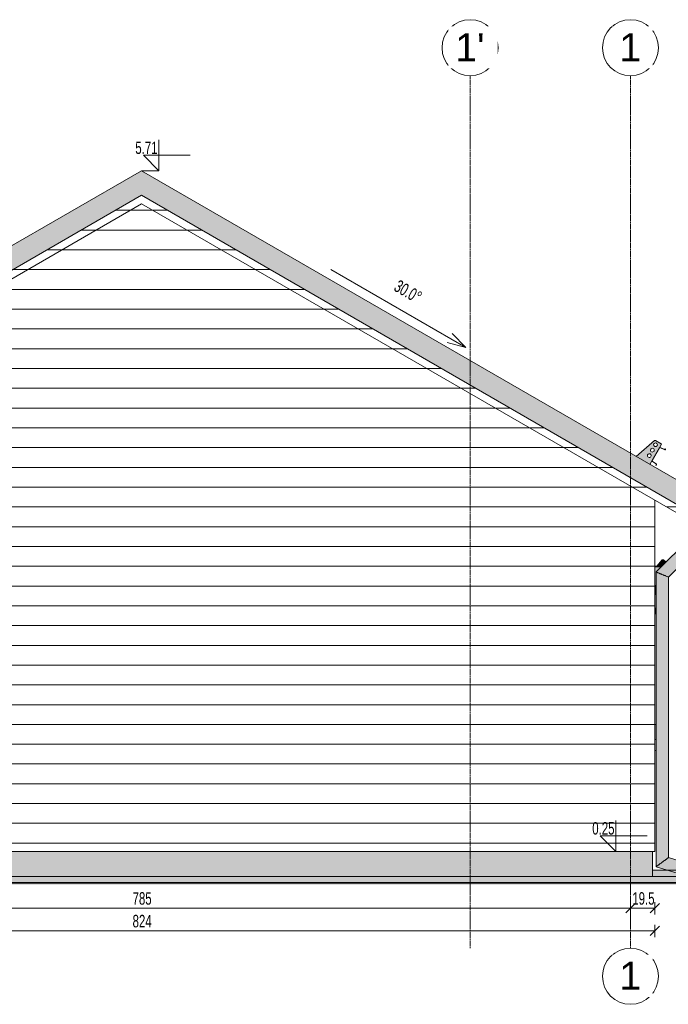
# Model space of a CAD drawing. Header units: centimetres. Extents: x 63272 to 70946, y -123 to 53714.
# Tile 21 of 50: x 67975 to 68495, y -98 to 693. Entities that reach past the tile are written whole.
import ezdxf

# ---------------------------------------------------------------- set-up
doc = ezdxf.new("R2010")
doc.units = ezdxf.units.CM
doc.linetypes.add('Linia siatki', pattern=[2.2225, 1.27, -0.3175, 0.3175, -0.3175])
for name, color, linetype, lineweight in [('A-ANNO-DIMS', 7, 'Continuous', 5), ('A-ANNO-DIMS-50', 7, 'Continuous', 5), ('A-FLOR', 7, 'Continuous', 5), ('A-GENM', 7, 'Continuous', 5), ('A-GLAZ', 7, 'Continuous', 5), ('A-ROOF', 7, 'Continuous', 5), ('A-ROOF-OTLN', 7, 'Continuous', 5), ('A-ROOF-PATT', 7, 'Continuous', 5), ('A-WALL', 7, 'Continuous', 5), ('A-WALL-PATT', 7, 'Continuous', 5), ('C-TOPO', 7, 'Continuous', 5), ('G-ANNO-DIMS', 7, 'Continuous', 5), ('Ochrona przeciwpożarowa', 7, 'Continuous', 5), ('P-PIPE', 7, 'Continuous', 5), ('S-GRID', 7, 'Continuous', 5), ('S-GRID-IDEN', 7, 'Continuous', 5)]:
    doc.layers.add(name, color=color, linetype=linetype, lineweight=lineweight)
doc.styles.add('Arial', font='arial.ttf', dxfattribs={"height": 22.5})
doc.styles.add('Arial Narrow', font='ARIALN.TTF', dxfattribs={"width": 0.8, "height": 10})
doc.dimstyles.new('standard_wielkość_otworów', dxfattribs={"dimscale": 30.48, "dimtxt": 10.23431, "dimasz": 0.246063, "dimexe": 0.164042, "dimexo": 0.0625, "dimgap": 0, "dimtad": 1, "dimdec": 1, "dimrnd": 0.5, "dimdsep": 46, "dimtxsty": 'Arial Narrow', "dimblk1": 'OBLIQUE', "dimblk2": 'OBLIQUE', "dimsah": 1, "dimcen": 0.09, "dimazin": 0, "dimtfac": 1, "dimtdec": 4, "dimtix": 1, "dimtmove": 0, "dimatfit": 3, "dimfxl": 0.164042, "dimfxlon": 1, "dimtvp": 1, "dimtolj": 1, "dimtzin": 0, "dimarcsym": 2})
pattern_1 = [(0, (67911.343, 0), (0, 15.875), [])]

# ---------------------------------------------------------------- blocks, each defined once
blk = doc.blocks.new('Construction_Roof-Accessories_Lindab_KOTEGL - Construction_Roof-Accessories_Lindab_KOTEGL-9237833-Elewacja w osi A - Zachodnia')
at = {"layer": 'A-GENM', "true_color": 0x383e42}
h = blk.add_hatch(color=250, dxfattribs=at)
h.paths.add_polyline_path([(-65512, 335.83), (-65502.84, 351.73), (-65502.84, 351.9), (-65502.97, 352.21), (-65503.07, 352.29), (-65507.72, 354.95), (-65507.99, 355.03), (-65508.32, 354.95), (-65508.46, 354.86), (-65523.02, 342.2), (-65513.77, 336.86)])
h.paths.add_polyline_path([(-65512.5, 341.37), (-65512.89, 341.41), (-65513.26, 341.54), (-65513.57, 341.77), (-65513.88, 342.2), (-65514.01, 342.59), (-65514.05, 342.82), (-65513.95, 343.36), (-65513.87, 343.57), (-65513.65, 343.89), (-65513.34, 344.14), (-65512.99, 344.3), (-65512.6, 344.37), (-65512.14, 344.3), (-65511.84, 344.19), (-65511.53, 343.96), (-65511.23, 343.55), (-65511.09, 343.14), (-65511.05, 342.92), (-65511.09, 342.53), (-65511.23, 342.16), (-65511.45, 341.84), (-65511.92, 341.52), (-65512.27, 341.41)])
h.paths.add_polyline_path([(-65510, 345.7), (-65510.46, 345.76), (-65510.83, 345.92), (-65511.13, 346.17), (-65511.32, 346.4), (-65511.51, 346.92), (-65511.55, 347.15), (-65511.51, 347.54), (-65511.37, 347.9), (-65511.15, 348.22), (-65510.85, 348.47), (-65510.49, 348.63), (-65510.1, 348.7), (-65509.64, 348.63), (-65509.35, 348.52), (-65508.98, 348.24), (-65508.73, 347.88), (-65508.59, 347.48), (-65508.55, 347.25), (-65508.59, 346.86), (-65508.73, 346.49), (-65508.95, 346.17), (-65509.26, 345.92), (-65509.68, 345.75)])
h.paths.add_polyline_path([(-65507.5, 350.03), (-65507.96, 350.09), (-65508.25, 350.2), (-65508.57, 350.43), (-65508.82, 350.73), (-65509.01, 351.25), (-65509.05, 351.5), (-65509.01, 351.86), (-65508.87, 352.23), (-65508.64, 352.56), (-65508.34, 352.8), (-65507.83, 352.99), (-65507.43, 353.01), (-65507.21, 352.99), (-65506.84, 352.85), (-65506.53, 352.62), (-65506.23, 352.21), (-65506.11, 351.96), (-65506.05, 351.55), (-65506.09, 351.19), (-65506.23, 350.82), (-65506.45, 350.5), (-65506.76, 350.25), (-65507.32, 350.06), (-65507.43, 350.04)])
at = {"layer": 'A-GENM', "color": 250, "true_color": 0x2a2a2a}
for p, q in [((-65508.46, 354.86), (-65523.02, 342.2)), ((-65512, 335.83), (-65502.89, 351.61)), ((-65503.07, 352.29), (-65507.65, 354.93))]:
    blk.add_line(p, q, dxfattribs=at)
for centre, radius, start, end in [((-65510.05, 347.2), 1.5, 61.96, 241.96), ((-65510.05, 347.2), 1.5, 241.96, 61.96), ((-65507.55, 351.52), 1.5, 61.96, 241.96), ((-65508, 354.33), 0.701, 59.99506, 131), ((-65507.55, 351.52), 1.5, 241.96, 61.96), ((-65508, 354.33), 0.701, 59.99506, 88.39704), ((-65503.32, 351.86), 0.5, 330, 59.99506), ((-65503.32, 351.86), 0.5, 359.99835, 44.99588), ((-65512.55, 342.87), 1.5, 61.96, 241.96), ((-65512.55, 342.87), 1.5, 241.96, 61.96)]:
    blk.add_arc(centre, radius, start, end, dxfattribs=at)
blk = doc.blocks.new('Construction_Roof-Accessories_Lindab_KOTEGL - Construction_Roof-Accessories_Lindab_KOTEGL-V11-Elewacja w osi A - Zachodnia')
at = {"layer": 'A-GENM', "color": 250, "true_color": 0x2a2a2a}
for centre, radius, start, end in [((-65508, 354.33), 0.701, 59.99506, 88.39704), ((-65508, 354.33), 0.701, 59.99506, 88.39704), ((-65503.32, 351.86), 0.5, 359.99835, 44.99588), ((-65503.32, 351.86), 0.5, 359.99835, 44.99588)]:
    blk.add_arc(centre, radius, start, end, dxfattribs=at)
blk = doc.blocks.new('Construction_Roof-Accessories_Lindab_SNO_KOTEGL - Construction_Roof-Accessories_Lindab_SNO-9284867-Elewacja w osi A - Zachodnia')
at = {"layer": 'A-GENM'}
for p, q in [((-65504.19, 349.36), (-65510.38, 338.63)), ((-65510.28, 338.56), (-65504.08, 349.31)), ((-65503.93, 349.35), (-65500.14, 347.54)), ((-65500.09, 347.64), (-65503.86, 349.46)), ((-65499.7, 348.67), (-65499.81, 348.64)), ((-65499.81, 348.64), (-65499.67, 347.98)), ((-65499.55, 348.01), (-65499.7, 348.67)), ((-65510.31, 338.3), (-65506.85, 335.93)), ((-65506.78, 336.03), (-65510.25, 338.4)), ((-65506.93, 335.4), (-65507.58, 335.2)), ((-65507.58, 335.2), (-65507.54, 335.08)), ((-65507.54, 335.08), (-65506.89, 335.29))]:
    blk.add_line(p, q, dxfattribs=at)
for centre, radius, start, end in [((-65503.97, 349.23), 0.248, 64.36217, 150), ((-65503.98, 349.25), 0.115, 64.36217, 150), ((-65499.96, 347.92), 0.42, 244.90123, 12.36192), ((-65499.96, 347.92), 0.3, 245, 12.36192), ((-65510.17, 338.5), 0.248, 150, 235.63783), ((-65510.18, 338.5), 0.115, 150, 235.63783), ((-65507.02, 335.69), 0.3, 287.63808, 55), ((-65507.02, 335.69), 0.42, 287.63808, 55.09877)]:
    blk.add_arc(centre, radius, start, end, dxfattribs=at)
blk = doc.blocks.new('PWP - Typ 1-8810169-Elewacja w osi A - Zachodnia')
at = {"layer": 'Ochrona przeciwpożarowa', "true_color": 0xff0000}
blk.add_hatch(color=1, dxfattribs=at).paths.add_polyline_path([(-65507.06, 115), (-65507.06, 127), (-65508.06, 127), (-65508.06, 115)])
at = {"layer": 'Ochrona przeciwpożarowa'}
for p, q in [((-65508.06, 127), (-65507.06, 127)), ((-65508.06, 115), (-65507.06, 115))]:
    blk.add_line(p, q, dxfattribs=at)
blk = doc.blocks.new('Uchwyt na flagę - Typ 1-9009511-Elewacja w osi A - Zachodnia')
at = {"layer": 'A-GENM', "true_color": 0x7f7f7f}
for points in [[(-65506.56, 253.85), (-65506.56, 254.04), (-65508.06, 254.03), (-65508.06, 253.85), (-65506.58, 253.85)], [(-65505.69, 253.85), (-65504.67, 253.85), (-65501.51, 257.49), (-65501.87, 257.95), (-65502.11, 258.37), (-65502.23, 258.75), (-65502.22, 259.02), (-65504.63, 256.24), (-65506.56, 253.98), (-65506.56, 253.85), (-65506.03, 253.85)], [(-65503.06, 253.45), (-65500.19, 256.33), (-65500.69, 256.7), (-65501.08, 257.03), (-65501.51, 257.49), (-65504.67, 253.85), (-65503.06, 253.85), (-65503.06, 253.62)], [(-65500.19, 256.33), (-65499.02, 257.49), (-65499.45, 257.95), (-65500.07, 258.46), (-65500.49, 258.75), (-65500.97, 259.02), (-65501.42, 259.2), (-65501.8, 259.26), (-65502.11, 259.14), (-65502.22, 259.02), (-65502.22, 258.69), (-65502.07, 258.29), (-65501.84, 257.91), (-65501.42, 257.39), (-65500.69, 256.7), (-65500.53, 256.57)]]:
    blk.add_hatch(color=8, dxfattribs=at).paths.add_polyline_path(points)
at = {"layer": 'A-GENM'}
for p, q in [((-65506.56, 254.04), (-65508.06, 254.04)), ((-65502.15, 259.13), (-65506.56, 254.04)), ((-65502.15, 259.13), (-65506.56, 254.04)), ((-65506.56, 253.9), (-65506.56, 254.04))]:
    blk.add_line(p, q, dxfattribs=at)
for start_param, end_param in [(4.326135, 7.466385), (6.157388, 6.399335), (1.1832, 1.908258)]:
    blk.add_ellipse((-65500.26, 257.49), major_axis=(-1.89, 1.64), ratio=0.353553, start_param=start_param, end_param=end_param, dxfattribs=at)
blk = doc.blocks.new('ARu Rura spustowa okrągła ___FK_04_0 - Na ziemię _φ10_-9230879-Elewacja w osi A - Zachodnia')
at = {"layer": 'P-PIPE', "true_color": 0x383e42}
h = blk.add_hatch(color=250, dxfattribs=at)
h.paths.add_polyline_path([(-65467.76, 274.6), (-65467.76, 316.69), (-65468.56, 316.69), (-65468.61, 316.5), (-65469.01, 315.47), (-65469.87, 314.33), (-65470.77, 313.6), (-65471.84, 313.1), (-65472.99, 312.85), (-65474.18, 312.89), (-65475.36, 313.22), (-65476.42, 313.83), (-65477.4, 314.84), (-65477.76, 315.42), (-65477.76, 278.75), (-65467.93, 274.68)])
h.paths.add_polyline_path([(-65472.99, 313.04), (-65471.75, 313.33), (-65470.65, 313.92), (-65469.87, 314.59), (-65469.19, 315.55), (-65468.76, 316.69), (-65477.76, 316.69), (-65477.72, 315.73), (-65477.02, 314.69), (-65476.3, 313.99), (-65475.26, 313.4), (-65474.06, 313.08), (-65473.75, 313.07)])
for points in [[(-65497.06, 245.31), (-65467.76, 274.6), (-65477.76, 278.75), (-65507.06, 249.45), (-65497.23, 245.38)], [(-65507.06, 12.79), (-65497.06, 20.14), (-65497.06, 245.31), (-65507.06, 249.45), (-65507.06, 180.65), (-65507.06, 12.92)], [(-65487.55, 6.69), (-65484.62, 16.25), (-65497.06, 20.14), (-65507.06, 12.79), (-65488.06, 6.85)]]:
    blk.add_hatch(color=250, dxfattribs=at).paths.add_polyline_path(points)
at = {"layer": 'P-PIPE'}
for p, q in [((-65477.76, 316.69), (-65477.76, 315.8)), ((-65468.72, 316.69), (-65477.76, 316.69)), ((-65467.76, 316.69), (-65468.54, 316.69)), ((-65467.76, 274.6), (-65467.76, 316.69)), ((-65477.76, 315.42), (-65477.76, 278.75)), ((-65477.76, 278.75), (-65507.06, 249.45)), ((-65497.06, 245.31), (-65467.76, 274.6)), ((-65507.06, 249.45), (-65507.06, 12.79)), ((-65497.06, 20.14), (-65497.06, 245.31)), ((-65484.57, 16.24), (-65497.06, 20.14)), ((-65487.55, 6.69), (-65484.57, 16.24)), ((-65507.06, 12.79), (-65487.55, 6.69))]:
    blk.add_line(p, q, dxfattribs=at)
for points, knots in [([(-65477.76, 278.75), (-65477.76, 278.75), (-65477.65, 278.7), (-65477.14, 278.49), (-65476.34, 278.16), (-65475.47, 277.8), (-65474.68, 277.47), (-65474.06, 277.21), (-65473.42, 276.95), (-65472.76, 276.68), (-65472.11, 276.4), (-65471.47, 276.14), (-65470.84, 275.88), (-65470.06, 275.56), (-65469.19, 275.19), (-65468.38, 274.86), (-65467.88, 274.65), (-65467.76, 274.61), (-65467.76, 274.6)], [0, 0, 0, 0, 0.083333, 0.166667, 0.25, 0.333333, 0.375, 0.416667, 0.458333, 0.5, 0.541667, 0.583333, 0.625, 0.666667, 0.75, 0.833333, 0.916667, 1, 1, 1, 1]), ([(-65507.06, 249.45), (-65507.06, 249.45), (-65506.95, 249.4), (-65506.44, 249.19), (-65505.64, 248.86), (-65504.77, 248.5), (-65503.98, 248.17), (-65503.36, 247.91), (-65502.72, 247.65), (-65502.06, 247.38), (-65501.41, 247.11), (-65500.76, 246.84), (-65500.14, 246.58), (-65499.36, 246.26), (-65498.49, 245.9), (-65497.68, 245.56), (-65497.18, 245.35), (-65497.06, 245.31), (-65497.06, 245.31)], [0, 0, 0, 0, 0.083333, 0.166667, 0.25, 0.333333, 0.375, 0.416667, 0.458333, 0.5, 0.541667, 0.583333, 0.625, 0.666667, 0.75, 0.833333, 0.916667, 1, 1, 1, 1]), ([(-65507.06, 12.79), (-65507.06, 12.79), (-65506.95, 12.87), (-65506.53, 13.18), (-65506.04, 13.54), (-65505.61, 13.86), (-65505.11, 14.22), (-65504.57, 14.62), (-65503.98, 15.06), (-65503.36, 15.51), (-65502.72, 15.98), (-65502.17, 16.39), (-65501.74, 16.71), (-65501.3, 17.03), (-65500.87, 17.34), (-65500.45, 17.65), (-65500.05, 17.95), (-65499.56, 18.31), (-65499.01, 18.71), (-65498.52, 19.07), (-65498.08, 19.39), (-65497.6, 19.75), (-65497.18, 20.06), (-65497.06, 20.14), (-65497.06, 20.14)], [0, 0, 0, 0, 0.083333, 0.166667, 0.208333, 0.25, 0.291667, 0.333333, 0.375, 0.416667, 0.458333, 0.5, 0.520833, 0.541667, 0.583333, 0.604167, 0.625, 0.666667, 0.708333, 0.75, 0.791667, 0.833333, 0.916667, 1, 1, 1, 1])]:
    blk.add_open_spline(points, degree=3, knots=knots, dxfattribs=at)
blk = doc.blocks.new('Windows_S9000-Double-Vent-Window-with-Sashbars - O3 Windows_S9000-Double-Vent-Window-with-Sashbars 2-9090698-Elewacja w osi A - Zachodnia')
at = {"layer": 'A-GLAZ', "true_color": 0x787878}
blk.add_hatch(color=8, dxfattribs=at).paths.add_polyline_path([(-65507.06, 106), (-65507.06, 106.18), (-65508.06, 106.23), (-65508.06, 106.05)])
at = {"layer": 'A-GLAZ'}
for p, q in [((-65507.06, 106.18), (-65508.06, 106.23)), ((-65508.06, 106.05), (-65507.06, 106))]:
    blk.add_line(p, q, dxfattribs=at)
blk = doc.blocks.new('Construction_Roof-Accessories_Lindab_SNO_KOTEGL - Construction_Roof-Accessories_Lindab_SNO-V15-Elewacja w osi A - Zachodnia')
at = {"layer": 'A-GENM'}
for p, q in [((-65510.28, 338.56), (-65504.08, 349.31)), ((-65503.93, 349.35), (-65500.14, 347.54)), ((-65500.09, 347.64), (-65503.86, 349.46)), ((-65499.7, 348.67), (-65499.81, 348.64)), ((-65499.81, 348.64), (-65499.67, 347.98)), ((-65499.55, 348.01), (-65499.7, 348.67)), ((-65510.31, 338.3), (-65506.85, 335.93)), ((-65506.78, 336.03), (-65510.25, 338.4)), ((-65506.93, 335.4), (-65507.58, 335.2)), ((-65507.58, 335.2), (-65507.54, 335.08)), ((-65507.54, 335.08), (-65506.89, 335.29))]:
    blk.add_line(p, q, dxfattribs=at)
for centre, radius, start, end in [((-65503.97, 349.23), 0.248, 64.36217, 150), ((-65503.98, 349.25), 0.115, 64.36217, 150), ((-65499.96, 347.92), 0.42, 244.90123, 12.36192), ((-65499.96, 347.92), 0.3, 245, 12.36192), ((-65510.17, 338.5), 0.248, 150, 235.63783), ((-65510.18, 338.5), 0.115, 150, 235.63783), ((-65507.02, 335.69), 0.3, 287.63808, 55), ((-65507.02, 335.69), 0.42, 287.63808, 55.09877)]:
    blk.add_arc(centre, radius, start, end, dxfattribs=at)
blk = doc.blocks.new('Siatka - M_Symbol siatki - okrąg mniejszy-7853319-Elewacja w osi A - Zachodnia')
at = {"layer": 'S-GRID-IDEN'}
blk.add_circle((-65527.61, -75.17), 22.5, dxfattribs=at)
blk = doc.blocks.new('DIMBLOCK16-Elewacja w osi A - Zachodnia')
at = {"layer": 'A-ANNO-DIMS-50', "color": 250, "true_color": 0x303030}
for p, q in [((67680.14, -20.6), (67680.14, -15.6)), ((68465.04, -20.6), (68465.04, -15.6)), ((67680.14, -20.6), (67676.39, -24.35)), ((67680.14, -20.6), (67683.89, -16.85)), ((67680.14, -20.6), (68465.04, -20.6)), ((67680.14, -20.6), (67680.14, -25.6)), ((68465.04, -20.6), (68461.29, -24.35)), ((68465.04, -20.6), (68468.79, -16.85)), ((68465.04, -20.6), (68465.04, -25.6))]:
    blk.add_line(p, q, dxfattribs=at)
at = {"layer": 'A-ANNO-DIMS-50', "color": 0, "insert": (68065.53, -7.67), "char_height": 10, "width": 16.9597, "attachment_point": 1, "line_spacing_factor": 0.974696, "style": 'Arial Narrow'}
blk.add_mtext('785', dxfattribs=at)
blk = doc.blocks.new('_Oblique')
at = {"color": 0, "linetype": 'ByBlock', "lineweight": -2}
blk.add_line((-0.5, -0.5), (0.5, 0.5), dxfattribs=at)
blk = doc.blocks.new('DIMBLOCK17-Elewacja w osi A - Zachodnia')
at = {"layer": 'A-ANNO-DIMS-50', "color": 250, "true_color": 0x303030}
for p, q in [((68465.04, -20.6), (68465.04, -15.6)), ((68484.59, -20.6), (68484.59, -15.6)), ((68465.04, -20.6), (68461.29, -24.35)), ((68465.04, -20.6), (68468.79, -16.85)), ((68465.04, -20.6), (68484.59, -20.6)), ((68465.04, -20.6), (68465.04, -25.6)), ((68484.59, -20.6), (68480.84, -24.35)), ((68484.59, -20.6), (68488.34, -16.85)), ((68484.59, -20.6), (68484.59, -25.6))]:
    blk.add_line(p, q, dxfattribs=at)
at = {"layer": 'A-ANNO-DIMS-50', "color": 0, "insert": (68466.53, -7.67), "char_height": 10, "width": 19.8838, "attachment_point": 1, "line_spacing_factor": 0.974696, "style": 'Arial Narrow'}
blk.add_mtext('19.5', dxfattribs=at)
blk = doc.blocks.new('DIMBLOCK18-Elewacja w osi A - Zachodnia')
at = {"layer": 'A-ANNO-DIMS-50', "color": 250, "true_color": 0x303030}
for p, q in [((67660.59, -38.81), (67656.84, -42.56)), ((67660.59, -38.81), (67660.59, -33.81)), ((67660.59, -38.81), (67664.34, -35.06)), ((67660.59, -38.81), (68484.59, -38.81)), ((67660.59, -38.81), (67660.59, -43.81)), ((68484.59, -38.81), (68480.84, -42.56)), ((68484.59, -38.81), (68484.59, -33.81)), ((68484.59, -38.81), (68488.34, -35.06)), ((68484.59, -38.81), (68484.59, -43.81))]:
    blk.add_line(p, q, dxfattribs=at)
at = {"layer": 'A-ANNO-DIMS-50', "color": 0, "insert": (68065.53, -25.89), "char_height": 10, "width": 16.9597, "attachment_point": 1, "line_spacing_factor": 0.974696, "style": 'Arial Narrow'}
blk.add_mtext('824', dxfattribs=at)
blk = doc.blocks.new('Rzędne punktów - Znacznik rzędnej-817464-Elewacja w osi A - Zachodnia')
at = {"layer": 'G-ANNO-DIMS'}
for p, q in [((-65404.06, -0.1), (-65404.06, 24.9)), ((-65416.56, 12.4), (-65404.06, -0.1)), ((-65416.56, 12.4), (-65379.06, 12.4))]:
    blk.add_line(p, q, dxfattribs=at)

msp = doc.modelspace()

# ---------------------------------------------------------------- hatches: boundary and pattern name
at = {"layer": 'A-FLOR', "true_color": 0xb2b2b2}
msp.add_hatch(color=253, dxfattribs=at).paths.add_polyline_path([(68482.59, 5), (68504.59, 5), (68504.58, 6.86), (68494.52, 10), (68482.59, 10)])
at = {"layer": 'A-GENM', "true_color": 0x383e42}
for points in [[(68488.19, 253.62), (68489.59, 253.62), (68489.59, 253.85), (68484.59, 253.85), (68484.59, 253.62), (68488.11, 253.62)], [(68485.59, 238.55), (68485.59, 249.45), (68489.59, 253.45), (68489.59, 253.62), (68484.59, 253.62), (68484.59, 238.55)], [(68485.59, 238.31), (68485.59, 238.55), (68484.59, 238.55), (68484.59, 238.31)], [(68485.59, 238.2), (68485.59, 238.31), (68484.59, 238.31), (68484.59, 238.2)], [(68484.59, 236.33), (68485.59, 236.33), (68485.59, 238.2), (68484.59, 238.2)], [(68485.59, 236.09), (68485.59, 236.33), (68484.59, 236.33), (68484.59, 236.09)], [(68485.59, 234.3), (68485.59, 236.09), (68484.59, 236.09), (68484.59, 234.3)], [(68484.59, 234.07), (68485.59, 234.07), (68485.59, 234.3), (68484.59, 234.3)], [(68485.59, 231.32), (68485.59, 234.07), (68484.59, 234.07), (68484.59, 231.32)], [(68485.59, 220.25), (68485.59, 231.32), (68484.59, 231.32), (68484.59, 220.25)], [(68485.59, 216.01), (68485.59, 220.25), (68484.59, 220.25), (68484.59, 216.01)], [(68485.59, 215.78), (68485.59, 216.01), (68484.59, 216.01), (68484.59, 215.78)]]:
    msp.add_hatch(color=250, dxfattribs=at).paths.add_polyline_path(points)
at = {"layer": 'A-ROOF-PATT', "true_color": 0xc7ae96}
for points in [[(67640.5, 302.33), (68072.59, 551.8), (68072.59, 571.43), (67635.95, 319.33), (67638.23, 310.82)], [(68504.68, 302.33), (68509.24, 319.33), (68072.59, 571.43), (68072.59, 551.8), (68496.45, 307.08)]]:
    msp.add_hatch(color=253, dxfattribs=at).paths.add_polyline_path(points)
at = {"layer": 'A-ROOF-PATT'}
h = msp.add_hatch(dxfattribs=at)
h.set_pattern_fill('FP_8', color=256, style=0, pattern_type=2)
h.set_pattern_definition(pattern_1)
h.paths.add_polyline_path([(67635.95, 292.77), (68072.59, 544.87), (68509.24, 292.77), (68509.24, 302.33), (68504.68, 302.33), (68072.59, 551.8), (67640.5, 302.33), (67635.95, 302.33)])
at = {"layer": 'A-WALL', "true_color": 0xb2b2b2}
msp.add_hatch(color=253, dxfattribs=at).paths.add_polyline_path([(67611.39, -0.26), (68541.14, -0.25), (68541.14, 5), (67611.39, 5), (67611.39, -0.25)])
at = {"layer": 'A-WALL-PATT'}
h = msp.add_hatch(dxfattribs=at)
h.set_pattern_fill('FP_7', color=256, style=0, pattern_type=2)
h.set_pattern_definition(pattern_1)
h.paths.add_polyline_path([(68015.89, 25), (68447.79, 25), (68447.79, 328.25), (68072.59, 544.87), (67660.59, 307), (67660.59, 25), (68011.4, 25)])
h = msp.add_hatch(dxfattribs=at)
h.set_pattern_fill('FP_7', color=256, style=0, pattern_type=2)
h.set_pattern_definition(pattern_1)
h.paths.add_polyline_path([(68460.52, 25), (68484.59, 25), (68484.59, 307), (68447.79, 328.25), (68447.79, 25)])
at = {"layer": 'A-WALL-PATT', "true_color": 0x878581}
for points in [[(68101.22, 11), (68447.79, 11), (68447.79, 25), (67662.59, 25), (67662.59, 11), (68083.26, 11)], [(68449.79, 11), (68482.59, 11), (68482.59, 25), (68447.79, 25), (68447.79, 11)], [(68448.29, 5), (68449.79, 5), (68449.79, 11), (67662.59, 11), (67662.59, 5), (68447.05, 5)], [(68451.54, 5), (68482.59, 5), (68482.59, 11), (68449.79, 11), (68449.79, 5), (68451.03, 5)]]:
    msp.add_hatch(color=252, dxfattribs=at).paths.add_polyline_path(points)
at = {"layer": 'C-TOPO', "true_color": 0x808080}
msp.add_hatch(color=8, dxfattribs=at).paths.add_polyline_path([(68083.26, -1.59), (68604.24, -1.59), (68604.24, -0.25), (67454.48, -0.26), (67454.48, -1.59), (68074.28, -1.59)])

# ---------------------------------------------------------------- linework, layer by layer
at = {"layer": 'A-FLOR'}
msp.add_line((68482.59, 10), (68494.52, 10), dxfattribs=at)
at = {"layer": 'A-GENM'}
for p, q in [((68484.59, 253.85), (68489.59, 253.85)), ((68484.59, 253.62), (68489.59, 253.62)), ((68484.59, 253.62), (68489.59, 253.62)), ((68489.59, 253.85), (68489.59, 253.62)), ((68489.59, 253.62), (68489.59, 253.45)), ((68485.6, 238.55), (68484.59, 238.55)), ((68484.59, 238.31), (68485.6, 238.31)), ((68484.59, 238.2), (68485.6, 238.2)), ((68484.59, 236.33), (68485.6, 236.33)), ((68484.59, 236.09), (68485.6, 236.09)), ((68485.6, 234.3), (68484.59, 234.3)), ((68484.59, 234.07), (68485.6, 234.07)), ((68484.59, 231.32), (68485.59, 231.32)), ((68485.59, 220.25), (68484.59, 220.25)), ((68485.59, 216.01), (68484.59, 216.01)), ((68484.59, 215.78), (68485.59, 215.78))]:
    msp.add_line(p, q, dxfattribs=at)
at = {"layer": 'A-ROOF'}
for p, q in [((67635.95, 292.77), (68072.59, 544.87)), ((68072.59, 544.87), (68509.24, 292.77))]:
    msp.add_line(p, q, dxfattribs=at)
at = {"layer": 'A-ROOF-OTLN'}
for p, q in [((68072.59, 571.43), (67635.95, 319.33)), ((68509.24, 319.33), (68072.59, 571.43)), ((68072.59, 551.8), (67640.5, 302.33)), ((68504.68, 302.33), (68072.59, 551.8))]:
    msp.add_line(p, q, dxfattribs=at)
at = {"layer": 'A-WALL'}
for p, q in [((68484.59, 307), (68484.59, 25)), ((67660.59, 25), (68484.59, 25)), ((68482.59, 25), (68482.59, 5)), ((68541.14, 5), (67605.39, 5))]:
    msp.add_line(p, q, dxfattribs=at)
at = {"layer": 'C-TOPO', "lineweight": 35}
msp.add_line((67454.48, -0.26), (68604.24, -0.25), dxfattribs=at)
at = {"layer": 'C-TOPO'}
msp.add_line((68604.24, -0.25), (67454.48, -0.26), dxfattribs=at)
at = {"layer": 'G-ANNO-DIMS'}
for p, q in [((68072.59, 571.43), (68086.66, 571.43)), ((68332.96, 429.76), (68321.98, 440.74)), ((68332.96, 429.76), (68317.96, 433.78)), ((68492.52, 10), (68520.29, 10))]:
    msp.add_line(p, q, dxfattribs=at)
at = {"layer": 'S-GRID', "color": 9, "linetype": 'Linia siatki', "true_color": 0xc0c0c0}
for p, q in [((68336.37, -52.67), (68336.37, 647.81)), ((68465.04, -52.67), (68465.04, 647.81))]:
    msp.add_line(p, q, dxfattribs=at)

# ---------------------------------------------------------------- block references
at = {"layer": 'A-GENM', "color": 250, "true_color": 0x2a2a2a}
for name in ['Construction_Roof-Accessories_Lindab_KOTEGL - Construction_Roof-Accessories_Lindab_KOTEGL-9237833-Elewacja w osi A - Zachodnia', 'Construction_Roof-Accessories_Lindab_KOTEGL - Construction_Roof-Accessories_Lindab_KOTEGL-V11-Elewacja w osi A - Zachodnia', 'Construction_Roof-Accessories_Lindab_KOTEGL - Construction_Roof-Accessories_Lindab_KOTEGL-V11-Elewacja w osi A - Zachodnia', 'Construction_Roof-Accessories_Lindab_KOTEGL - Construction_Roof-Accessories_Lindab_KOTEGL-V11-Elewacja w osi A - Zachodnia', 'Construction_Roof-Accessories_Lindab_KOTEGL - Construction_Roof-Accessories_Lindab_KOTEGL-V11-Elewacja w osi A - Zachodnia', 'Construction_Roof-Accessories_Lindab_KOTEGL - Construction_Roof-Accessories_Lindab_KOTEGL-V11-Elewacja w osi A - Zachodnia', 'Construction_Roof-Accessories_Lindab_KOTEGL - Construction_Roof-Accessories_Lindab_KOTEGL-V11-Elewacja w osi A - Zachodnia', 'Construction_Roof-Accessories_Lindab_KOTEGL - Construction_Roof-Accessories_Lindab_KOTEGL-V11-Elewacja w osi A - Zachodnia', 'Construction_Roof-Accessories_Lindab_KOTEGL - Construction_Roof-Accessories_Lindab_KOTEGL-V11-Elewacja w osi A - Zachodnia', 'Construction_Roof-Accessories_Lindab_KOTEGL - Construction_Roof-Accessories_Lindab_KOTEGL-V11-Elewacja w osi A - Zachodnia']:
    msp.add_blockref(name, (133992.66, 0), dxfattribs=at)
at = {"layer": 'A-GENM'}
for name in ['Construction_Roof-Accessories_Lindab_SNO_KOTEGL - Construction_Roof-Accessories_Lindab_SNO-9284867-Elewacja w osi A - Zachodnia', 'Construction_Roof-Accessories_Lindab_SNO_KOTEGL - Construction_Roof-Accessories_Lindab_SNO-V15-Elewacja w osi A - Zachodnia', 'Construction_Roof-Accessories_Lindab_SNO_KOTEGL - Construction_Roof-Accessories_Lindab_SNO-V15-Elewacja w osi A - Zachodnia', 'Construction_Roof-Accessories_Lindab_SNO_KOTEGL - Construction_Roof-Accessories_Lindab_SNO-V15-Elewacja w osi A - Zachodnia', 'Construction_Roof-Accessories_Lindab_SNO_KOTEGL - Construction_Roof-Accessories_Lindab_SNO-V15-Elewacja w osi A - Zachodnia', 'Uchwyt na flagę - Typ 1-9009511-Elewacja w osi A - Zachodnia']:
    msp.add_blockref(name, (133992.66, 0), dxfattribs=at)
at = {"layer": 'A-GLAZ'}
msp.add_blockref('Windows_S9000-Double-Vent-Window-with-Sashbars - O3 Windows_S9000-Double-Vent-Window-with-Sashbars 2-9090698-Elewacja w osi A - Zachodnia', (133992.66, 0), dxfattribs=at)
at = {"layer": 'G-ANNO-DIMS'}
for p in [(133490.73, 571.53), (133857.41, 25.1)]:
    msp.add_blockref('Rzędne punktów - Znacznik rzędnej-817464-Elewacja w osi A - Zachodnia', p, dxfattribs=at)
at = {"layer": 'Ochrona przeciwpożarowa'}
msp.add_blockref('PWP - Typ 1-8810169-Elewacja w osi A - Zachodnia', (133992.66, 0), dxfattribs=at)
at = {"layer": 'P-PIPE'}
msp.add_blockref('ARu Rura spustowa okrągła ___FK_04_0 - Na ziemię _φ10_-9230879-Elewacja w osi A - Zachodnia', (133992.66, 0), dxfattribs=at)
at = {"layer": 'S-GRID-IDEN'}
for p in [(133863.98, 745.48), (133992.66, 745.48), (133992.66, 0)]:
    msp.add_blockref('Siatka - M_Symbol siatki - okrąg mniejszy-7853319-Elewacja w osi A - Zachodnia', p, dxfattribs=at)

# ---------------------------------------------------------------- texts
at = {"layer": 'G-ANNO-DIMS', "char_height": 10, "width": 21.4907, "attachment_point": 1, "line_spacing_factor": 0.974696, "style": 'Arial Narrow'}
for s, insert in [('5.71', (68067.71, 595.01)), ('0.25', (68434.39, 48.59))]:
    msp.add_mtext(s, dxfattribs=dict(at, insert=insert))

# ---------------------------------------------------------------- dimensions: what is measured, and where the dimension line sits
at = {"layer": 'A-ANNO-DIMS', "color": 250, "true_color": 0x303030}
for base, p1, p2, override, picture, middle in [((68465.04, -20.6), (67680.14, -15.6), (68465.04, -15.6), {"dimpost": '<>', "dimfxl": 784.9}, 'DIMBLOCK16-Elewacja w osi A - Zachodnia', (68072.59, -15.49)), ((68484.59306689, -20.5973265), (68465.04306689, -15.5973265), (68484.59306689, -15.5973265), {"dimpost": '<>', "dimfxl": 19.55}, 'DIMBLOCK17-Elewacja w osi A - Zachodnia', (68474.81806689, -15.49159659)), ((68484.59, -38.81), (67660.59, -33.81), (68484.59, -33.81), {"dimpost": '<>', "dimfxl": 824}, 'DIMBLOCK18-Elewacja w osi A - Zachodnia', (68072.59, -33.7))]:
    dim = msp.add_linear_dim(base=base, p1=p1, p2=p2, dimstyle='standard_wielkość_otworów', override=override, dxfattribs=at)
    dim.commit()
    dim.dimension.update_dxf_attribs({"geometry": picture, "text_midpoint": middle})

# ---------------------------------------------------------------- next in the draw order: texts
at = {"layer": 'G-ANNO-DIMS', "insert": (68279.47, 484.42), "char_height": 10, "width": 26.7713, "attachment_point": 1, "rotation": 330, "line_spacing_factor": 0.974696, "style": 'Arial Narrow', "bg_fill": 3, "box_fill_scale": 1.25, "bg_fill_color": 256, "bg_fill_true_color": 13158600, "bg_fill_transparency": 0}
msp.add_mtext('30.0°', dxfattribs=at)
at = {"layer": 'S-GRID-IDEN', "char_height": 22.5, "attachment_point": 1, "style": 'Arial', "bg_fill": 3, "box_fill_scale": 1.25, "bg_fill_color": 256, "bg_fill_true_color": 13158600, "bg_fill_transparency": 0}
for s, insert, width in [("1'", (68324.46, 681.94), 28.4599), ('\\fArial|b0|i0|c238|p34|;1', (68456.11, 681.94), 21.2447), ('\\fArial|b0|i0|c238|p34|;1', (68456.11, -63.55), 21.2447)]:
    msp.add_mtext(s, dxfattribs=dict(at, insert=insert, width=width))

# ---------------------------------------------------------------- next in the draw order: linework, layer by layer
at = {"layer": 'G-ANNO-DIMS'}
msp.add_line((68224.71, 492.26), (68332.96, 429.76), dxfattribs=at)

doc.saveas('drawing.dxf')
